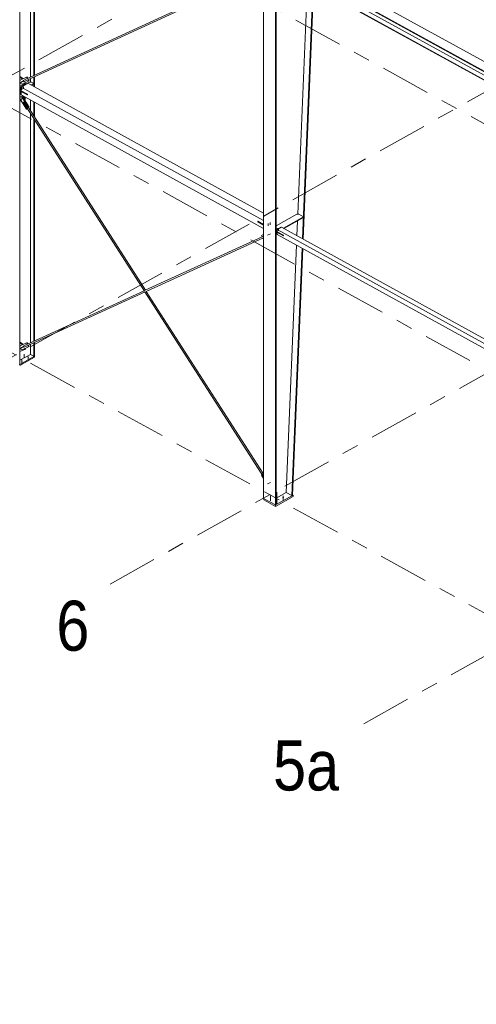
# Model space of a CAD drawing. Header units: millimetres. Extents: x -260 to 160, y -50 to 247.
# Tile 22 of 74: x -165 to -137, y 52 to 111. Entities that reach past the tile are written whole.
import ezdxf

# ---------------------------------------------------------------- set-up
doc = ezdxf.new("R2010")
doc.units = ezdxf.units.MM
for name, pattern in [('XKITLINE00', [0]), ('XKITLINE02', [4, 2, -2]), ('XKITLINE03', [6, 3, -1, 1, -1])]:
    doc.linetypes.add(name, pattern=pattern)
for name, color, linetype, lineweight in [('Element', 2, 'Continuous', 0), ('Spoina', 1, 'Continuous', 0), ('Śruba', 3, 'Continuous', 0)]:
    doc.layers.add(name, color=color, linetype=linetype, lineweight=lineweight)
doc.styles.add('ARIAL', font='ARIAL.TTF')

msp = doc.modelspace()

# ---------------------------------------------------------------- hatches: boundary and pattern name
at = {"layer": 'Śruba'}
for points in [[(-164.485, 107.176), (-164.482, 107.168), (-164.48, 107.159), (-164.48, 107.152), (-164.481, 107.145), (-164.483, 107.139), (-164.486, 107.134), (-164.49, 107.13), (-164.495, 107.129), (-164.501, 107.128), (-164.507, 107.13), (-164.514, 107.133), (-164.52, 107.137), (-164.526, 107.143), (-164.532, 107.15), (-164.537, 107.157), (-164.541, 107.166), (-164.544, 107.174), (-164.545, 107.182), (-164.546, 107.19), (-164.545, 107.197), (-164.543, 107.203), (-164.54, 107.208), (-164.535, 107.211), (-164.53, 107.213), (-164.525, 107.213), (-164.518, 107.212), (-164.512, 107.209), (-164.505, 107.204), (-164.499, 107.199), (-164.494, 107.192), (-164.489, 107.184)], [(-164.485, 106.157), (-164.482, 106.148), (-164.48, 106.14), (-164.48, 106.132), (-164.481, 106.125), (-164.483, 106.119), (-164.486, 106.114), (-164.49, 106.111), (-164.495, 106.109), (-164.501, 106.109), (-164.507, 106.11), (-164.514, 106.113), (-164.52, 106.118), (-164.526, 106.123), (-164.532, 106.13), (-164.537, 106.138), (-164.541, 106.146), (-164.544, 106.154), (-164.545, 106.163), (-164.546, 106.17), (-164.545, 106.178), (-164.543, 106.184), (-164.54, 106.188), (-164.536, 106.192), (-164.53, 106.194), (-164.525, 106.194), (-164.518, 106.192), (-164.512, 106.189), (-164.506, 106.185), (-164.499, 106.179), (-164.494, 106.172), (-164.489, 106.165)], [(-149.209, 98.271), (-149.213, 98.272), (-149.218, 98.274), (-149.221, 98.275), (-149.224, 98.277), (-149.227, 98.28), (-149.228, 98.282), (-149.229, 98.285), (-149.228, 98.288), (-149.227, 98.29), (-149.224, 98.293), (-149.221, 98.295), (-149.218, 98.297), (-149.213, 98.298), (-149.209, 98.299), (-149.204, 98.299), (-149.199, 98.299), (-149.194, 98.298), (-149.19, 98.297), (-149.186, 98.295), (-149.183, 98.293), (-149.181, 98.29), (-149.179, 98.288), (-149.179, 98.285), (-149.179, 98.282), (-149.181, 98.28), (-149.183, 98.277), (-149.186, 98.275), (-149.19, 98.274), (-149.194, 98.272), (-149.199, 98.271), (-149.204, 98.271)], [(-164.485, 91.246), (-164.482, 91.237), (-164.48, 91.229), (-164.48, 91.221), (-164.481, 91.214), (-164.483, 91.208), (-164.486, 91.203), (-164.49, 91.2), (-164.495, 91.198), (-164.501, 91.198), (-164.507, 91.199), (-164.514, 91.202), (-164.52, 91.207), (-164.526, 91.213), (-164.532, 91.219), (-164.537, 91.227), (-164.541, 91.235), (-164.544, 91.244), (-164.545, 91.252), (-164.546, 91.26), (-164.545, 91.267), (-164.543, 91.273), (-164.54, 91.278), (-164.536, 91.281), (-164.53, 91.283), (-164.525, 91.283), (-164.518, 91.282), (-164.512, 91.279), (-164.506, 91.274), (-164.499, 91.268), (-164.494, 91.262), (-164.489, 91.254)], [(-164.494, 90.402), (-164.501, 90.403), (-164.508, 90.405), (-164.514, 90.408), (-164.519, 90.411), (-164.523, 90.415), (-164.525, 90.419), (-164.526, 90.424), (-164.525, 90.428), (-164.523, 90.432), (-164.519, 90.436), (-164.514, 90.439), (-164.508, 90.442), (-164.501, 90.444), (-164.494, 90.445), (-164.486, 90.445), (-164.479, 90.445), (-164.471, 90.444), (-164.464, 90.442), (-164.458, 90.439), (-164.454, 90.436), (-164.45, 90.432), (-164.448, 90.428), (-164.447, 90.424), (-164.448, 90.419), (-164.45, 90.415), (-164.454, 90.411), (-164.458, 90.408), (-164.464, 90.405), (-164.471, 90.403), (-164.479, 90.402), (-164.486, 90.402)], [(-164.117, 90.614), (-164.124, 90.615), (-164.131, 90.617), (-164.137, 90.62), (-164.142, 90.623), (-164.145, 90.627), (-164.148, 90.631), (-164.148, 90.635), (-164.148, 90.639), (-164.145, 90.643), (-164.142, 90.647), (-164.137, 90.65), (-164.131, 90.653), (-164.124, 90.655), (-164.117, 90.656), (-164.109, 90.657), (-164.101, 90.656), (-164.094, 90.655), (-164.087, 90.653), (-164.081, 90.65), (-164.076, 90.647), (-164.073, 90.643), (-164.071, 90.639), (-164.07, 90.635), (-164.071, 90.631), (-164.073, 90.627), (-164.076, 90.623), (-164.081, 90.62), (-164.087, 90.617), (-164.094, 90.615), (-164.101, 90.614), (-164.109, 90.613)], [(-148.839, 82.217), (-148.849, 82.219), (-148.859, 82.222), (-148.868, 82.226), (-148.875, 82.231), (-148.88, 82.236), (-148.883, 82.242), (-148.885, 82.248), (-148.883, 82.255), (-148.88, 82.261), (-148.875, 82.266), (-148.868, 82.271), (-148.859, 82.275), (-148.849, 82.278), (-148.839, 82.28), (-148.827, 82.28), (-148.816, 82.28), (-148.806, 82.278), (-148.796, 82.275), (-148.787, 82.271), (-148.78, 82.266), (-148.775, 82.261), (-148.771, 82.255), (-148.77, 82.248), (-148.771, 82.242), (-148.775, 82.236), (-148.78, 82.231), (-148.787, 82.226), (-148.796, 82.222), (-148.806, 82.219), (-148.816, 82.217), (-148.827, 82.217)], [(-149.216, 82.006), (-149.226, 82.008), (-149.236, 82.011), (-149.245, 82.015), (-149.252, 82.019), (-149.257, 82.025), (-149.261, 82.031), (-149.262, 82.037), (-149.261, 82.043), (-149.257, 82.049), (-149.252, 82.055), (-149.245, 82.059), (-149.236, 82.063), (-149.226, 82.066), (-149.216, 82.068), (-149.205, 82.069), (-149.193, 82.068), (-149.183, 82.066), (-149.173, 82.063), (-149.164, 82.059), (-149.157, 82.055), (-149.152, 82.049), (-149.149, 82.043), (-149.147, 82.037), (-149.149, 82.031), (-149.152, 82.025), (-149.157, 82.019), (-149.164, 82.015), (-149.173, 82.011), (-149.183, 82.008), (-149.193, 82.006), (-149.205, 82.005)]]:
    msp.add_hatch(color=256, dxfattribs=at).paths.add_polyline_path(points, flags=17)

# ---------------------------------------------------------------- linework, layer by layer
at = {"layer": 'Element', "linetype": 'XKITLINE00', "lineweight": 0}
for p, q in [((-164.617, 90.252), (-164.617, 122.458)), ((-163.981, 107.464), (-163.981, 122.251)), ((-163.776, 107.559), (-163.776, 122.137)), ((-163.744, 107.574), (-163.744, 122.12)), ((-149.491, 114.817), (-119.145, 98.105)), ((-149.49, 114.788), (-119.145, 98.076)), ((-148.988, 115.118), (-118.643, 98.405)), ((-149.142, 114.107), (-119.565, 97.817)), ((-149.141, 114.077), (-119.565, 97.789)), ((-148.898, 114.252), (-134.32, 106.223)), ((-164.348, 107.202), (-150.001, 113.798)), ((-164.157, 107.383), (-150.001, 113.893)), ((-147.952, 99.235), (-147.385, 112.896)), ((-147.66, 97.764), (-147.031, 112.915)), ((-147.622, 97.743), (-146.992, 112.894)), ((-150.001, 82.196), (-150.001, 112.218)), ((-149.291, 111.827), (-149.291, 81.805)), ((-149.251, 81.828), (-149.251, 111.85)), ((-164.617, 107.498), (-164.448, 107.405)), ((-164.563, 107.297), (-164.179, 107.474)), ((-164.219, 107.451), (-164.179, 107.474)), ((-164.179, 107.474), (-164.137, 107.395)), ((-163.744, 106.879), (-163.744, 107.479)), ((-164.617, 107.453), (-164.488, 107.382)), ((-164.617, 106.84), (-164.044, 107.161)), ((-164.617, 106.931), (-164.322, 107.066)), ((-164.608, 107.194), (-164.603, 107.275)), ((-164.552, 107.086), (-164.608, 107.194)), ((-164.603, 107.275), (-164.219, 107.451)), ((-164.563, 107.297), (-164.603, 107.275)), ((-164.48, 107.041), (-164.552, 107.086)), ((-164.548, 106.875), (-164.146, 107.1)), ((-164.538, 106.869), (-164.136, 107.095)), ((-164.538, 106.869), (-164.136, 107.095)), ((-164.448, 107.405), (-164.488, 107.382)), ((-164.467, 107.341), (-164.488, 107.382)), ((-164.096, 107.217), (-164.48, 107.041)), ((-164.425, 107.361), (-164.448, 107.405)), ((-164.177, 107.372), (-164.408, 107.266)), ((-164.402, 107.255), (-164.408, 107.266)), ((-164.4, 107.264), (-164.404, 107.244)), ((-164.404, 107.244), (-164.398, 107.223)), ((-164.391, 107.274), (-164.4, 107.264)), ((-164.398, 107.223), (-164.384, 107.206)), ((-164.384, 107.206), (-164.366, 107.198)), ((-164.368, 107.19), (-164.374, 107.202)), ((-164.368, 107.19), (-164.138, 107.296)), ((-164.368, 107.19), (-164.348, 107.202)), ((-164.366, 107.198), (-164.348, 107.202)), ((-164.322, 107.066), (-164.342, 107.104)), ((-164.322, 107.066), (-164.282, 107.089)), ((-164.282, 107.089), (-164.3, 107.123)), ((-164.219, 107.451), (-164.177, 107.372)), ((-164.177, 107.372), (-164.137, 107.395)), ((-164.146, 107.1), (-164.136, 107.095)), ((-164.138, 107.296), (-164.118, 107.308)), ((-164.138, 107.296), (-164.096, 107.217)), ((-164.136, 107.095), (-150.001, 99.31)), ((-164.056, 107.24), (-164.097, 107.317)), ((-164.096, 107.217), (-164.056, 107.24)), ((-164.044, 107.161), (-163.918, 107.162)), ((-163.981, 107.162), (-163.981, 107.37)), ((-163.944, 106.989), (-163.776, 107.083)), ((-163.918, 107.162), (-163.776, 107.083)), ((-163.917, 106.974), (-163.776, 107.054)), ((-163.776, 106.896), (-163.776, 107.465)), ((-163.776, 107.054), (-163.776, 107.083)), ((-164.617, 106.783), (-164.548, 106.821)), ((-164.617, 106.676), (-164.17, 106.43)), ((-164.17, 106.4), (-164.617, 106.646)), ((-164.617, 106.612), (-164.586, 106.629)), ((-164.617, 106.582), (-164.559, 106.615)), ((-164.617, 106.582), (-164.617, 106.612)), ((-164.548, 106.487), (-164.611, 106.586)), ((-164.548, 106.573), (-164.571, 106.608)), ((-164.512, 106.301), (-164.552, 106.279)), ((-164.548, 106.875), (-164.548, 106.652)), ((-164.548, 106.875), (-164.538, 106.869)), ((-164.548, 106.652), (-164.538, 106.647)), ((-164.548, 106.608), (-164.548, 106.4)), ((-164.548, 106.4), (-164.538, 106.394)), ((-164.538, 106.647), (-164.538, 106.869)), ((-164.538, 106.869), (-150.001, 98.863)), ((-164.538, 106.647), (-164.538, 106.869)), ((-164.157, 106.437), (-164.538, 106.647)), ((-164.538, 106.603), (-164.538, 106.394)), ((-164.538, 106.394), (-164.538, 106.603)), ((-164.538, 106.394), (-150.001, 98.388)), ((-164.44, 106.268), (-164.512, 106.301)), ((-164.323, 106.136), (-164.461, 106.352)), ((-164.282, 106.158), (-164.376, 106.305)), ((-164.17, 106.43), (-164.157, 106.437)), ((-164.17, 106.4), (-164.17, 106.43)), ((-164.157, 106.407), (-164.17, 106.4)), ((-164.157, 106.407), (-164.157, 106.437)), ((-164.617, 106.073), (-164.522, 106.021)), ((-164.608, 106.233), (-164.552, 106.279)), ((-164.603, 106.147), (-164.608, 106.233)), ((-164.218, 105.547), (-164.603, 106.147)), ((-164.552, 106.279), (-164.48, 106.246)), ((-164.44, 106.268), (-164.48, 106.246)), ((-164.48, 106.246), (-164.096, 105.647)), ((-164.44, 106.268), (-164.056, 105.669)), ((-164.408, 105.94), (-164.403, 105.944)), ((-164.408, 105.94), (-164.403, 105.943)), ((-164.408, 105.94), (-164.177, 105.581)), ((-164.404, 105.945), (-164.398, 105.951)), ((-157.144, 94.631), (-164.404, 105.945)), ((-164.384, 105.961), (-164.398, 105.951)), ((-164.368, 105.972), (-164.384, 105.961)), ((-164.374, 105.968), (-164.368, 105.973)), ((-164.137, 105.613), (-164.368, 105.973)), ((-164.344, 106.119), (-164.323, 106.136)), ((-164.34, 106.112), (-164.282, 106.158)), ((-164.282, 106.158), (-164.323, 106.136)), ((-163.981, 105.444), (-163.981, 106.087)), ((-163.776, 105.124), (-163.776, 105.974)), ((-163.744, 105.074), (-163.744, 105.957)), ((-164.177, 105.581), (-164.218, 105.547)), ((-164.218, 105.547), (-164.178, 105.57)), ((-164.178, 105.57), (-164.168, 105.578)), ((-164.177, 105.581), (-164.172, 105.584)), ((-164.096, 105.647), (-164.137, 105.613)), ((-164.137, 105.613), (-164.097, 105.636)), ((-157.079, 94.687), (-164.102, 105.633)), ((-164.056, 105.669), (-164.097, 105.636)), ((-164.096, 105.647), (-164.056, 105.669)), ((-163.981, 91.533), (-163.981, 105.286)), ((-163.776, 91.626), (-163.776, 104.966)), ((-163.744, 91.641), (-163.744, 104.916)), ((-149.251, 98.542), (-148.014, 99.235)), ((-148.014, 99.235), (-147.888, 99.235)), ((-147.888, 99.235), (-147.607, 99.08)), ((-150.354, 98.824), (-150.342, 98.831)), ((-150.354, 98.788), (-150.354, 98.824)), ((-150.354, 98.824), (-150.001, 98.63)), ((-150.001, 98.594), (-150.354, 98.788)), ((-150.342, 98.831), (-150.001, 98.644)), ((-148.817, 98.401), (-147.607, 99.08)), ((-148.791, 98.387), (-147.607, 99.05)), ((-148.005, 97.954), (-147.968, 98.848)), ((-147.607, 99.05), (-147.607, 99.08)), ((-149.251, 98.329), (-149.141, 98.39)), ((-149.251, 98.213), (-148.812, 97.972)), ((-148.812, 97.942), (-149.251, 98.184)), ((-149.251, 98.158), (-149.228, 98.171)), ((-149.251, 98.129), (-149.251, 98.158)), ((-149.251, 98.129), (-149.202, 98.156)), ((-149.19, 98.328), (-148.939, 98.468)), ((-149.19, 98.328), (-149.19, 98.194)), ((-149.19, 98.328), (-149.18, 98.322)), ((-149.19, 98.194), (-149.18, 98.188)), ((-149.19, 98.15), (-149.19, 98.031)), ((-149.19, 98.031), (-149.18, 98.025)), ((-148.929, 98.463), (-149.18, 98.322)), ((-149.18, 98.322), (-148.929, 98.463)), ((-149.18, 98.188), (-149.18, 98.322)), ((-149.18, 98.322), (-134.644, 90.316)), ((-149.18, 98.188), (-149.18, 98.322)), ((-148.8, 97.979), (-149.18, 98.188)), ((-149.18, 98.025), (-149.18, 98.145)), ((-149.18, 98.025), (-149.18, 98.145)), ((-134.644, 90.019), (-149.18, 98.025)), ((-149.141, 98.39), (-149.078, 98.391)), ((-148.939, 98.468), (-148.929, 98.463)), ((-134.644, 90.595), (-148.929, 98.463)), ((-157.094, 94.68), (-150.093, 97.879)), ((-157.048, 94.607), (-150.001, 97.827)), ((-150.133, 97.957), (-150.001, 98.017)), ((-150.093, 97.979), (-150.133, 97.957)), ((-150.092, 97.878), (-150.133, 97.957)), ((-150.001, 98.021), (-150.093, 97.979)), ((-150.001, 97.919), (-150.092, 97.878)), ((-150.052, 97.802), (-150.001, 97.825)), ((-150.052, 97.802), (-150.032, 97.813)), ((-150.011, 97.723), (-150.052, 97.802)), ((-150.001, 97.727), (-150.011, 97.723)), ((-148.812, 97.972), (-148.8, 97.979)), ((-148.812, 97.942), (-148.812, 97.972)), ((-148.8, 97.949), (-148.812, 97.942)), ((-148.8, 97.949), (-148.8, 97.979)), ((-148.645, 82.551), (-148.028, 97.391)), ((-148.3, 82.363), (-147.684, 97.201)), ((-148.26, 82.383), (-147.645, 97.18)), ((-164.348, 91.271), (-157.11, 94.578)), ((-164.157, 91.452), (-157.157, 94.651)), ((-150.001, 83.499), (-157.121, 94.594)), ((-150.021, 83.687), (-157.032, 94.614)), ((-164.617, 91.568), (-164.448, 91.474)), ((-164.563, 91.367), (-164.178, 91.543)), ((-164.218, 91.52), (-164.178, 91.543)), ((-164.178, 91.543), (-164.137, 91.463)), ((-163.776, 90.723), (-163.776, 91.532)), ((-163.744, 90.741), (-163.744, 91.547)), ((-164.617, 91.523), (-164.488, 91.452)), ((-164.617, 91.001), (-164.323, 91.136)), ((-164.608, 91.263), (-164.603, 91.344)), ((-164.552, 91.156), (-164.608, 91.263)), ((-164.603, 91.344), (-164.218, 91.52)), ((-164.563, 91.367), (-164.603, 91.344)), ((-164.48, 91.11), (-164.552, 91.156)), ((-164.448, 91.474), (-164.488, 91.452)), ((-164.467, 91.411), (-164.488, 91.452)), ((-164.096, 91.286), (-164.48, 91.11)), ((-164.425, 91.43), (-164.448, 91.474)), ((-164.177, 91.441), (-164.408, 91.336)), ((-164.402, 91.324), (-164.408, 91.336)), ((-164.4, 91.333), (-164.404, 91.313)), ((-164.404, 91.313), (-164.398, 91.292)), ((-164.391, 91.343), (-164.4, 91.333)), ((-164.398, 91.292), (-164.384, 91.275)), ((-164.384, 91.275), (-164.366, 91.268)), ((-164.368, 91.26), (-164.374, 91.271)), ((-164.368, 91.26), (-164.137, 91.365)), ((-164.368, 91.26), (-164.348, 91.271)), ((-164.366, 91.268), (-164.348, 91.271)), ((-164.323, 91.136), (-164.342, 91.173)), ((-164.323, 91.136), (-164.282, 91.158)), ((-164.282, 91.158), (-164.3, 91.193)), ((-164.218, 91.52), (-164.177, 91.441)), ((-164.177, 91.441), (-164.137, 91.463)), ((-164.137, 91.365), (-164.117, 91.376)), ((-164.137, 91.365), (-164.096, 91.286)), ((-164.056, 91.309), (-164.096, 91.386)), ((-164.096, 91.286), (-164.056, 91.309)), ((-163.981, 90.836), (-163.981, 91.439)), ((-164.624, 90.234), (-163.744, 90.727)), ((-164.624, 90.174), (-163.744, 90.668)), ((-164.617, 90.48), (-163.981, 90.836)), ((-163.981, 90.836), (-163.776, 90.723)), ((-163.776, 90.723), (-163.744, 90.741)), ((-163.744, 90.727), (-163.756, 90.734)), ((-163.744, 90.668), (-163.744, 90.727)), ((-164.649, 90.234), (-164.617, 90.252)), ((-150.133, 83.596), (-150.092, 83.63)), ((-150.001, 83.391), (-150.133, 83.596)), ((-150.092, 83.63), (-150.087, 83.632)), ((-150.092, 83.63), (-150.001, 83.489)), ((-150.052, 83.662), (-150.011, 83.695)), ((-150.001, 83.583), (-150.052, 83.662)), ((-150.011, 83.695), (-150.001, 83.7)), ((-150.011, 83.695), (-150.001, 83.681)), ((-150.001, 82.196), (-149.291, 81.805)), ((-149.991, 82.113), (-149.991, 82.191)), ((-149.281, 81.722), (-149.991, 82.113)), ((-149.281, 81.811), (-148.238, 82.396)), ((-148.238, 82.307), (-149.281, 81.722)), ((-149.251, 82.211), (-148.645, 82.551)), ((-148.645, 82.553), (-148.3, 82.363)), ((-148.3, 82.363), (-148.26, 82.383)), ((-148.259, 82.407), (-148.238, 82.396)), ((-148.238, 82.396), (-148.238, 82.307)), ((-149.291, 81.805), (-149.251, 81.828)), ((-149.281, 81.722), (-149.281, 81.811))]:
    msp.add_line(p, q, dxfattribs=at)
at = {"layer": 'Spoina', "linetype": 'XKITLINE03', "lineweight": 0}
for p, q in [((-189.637, 93.825), (-64.926, 163.718)), ((-174.419, 85.443), (-49.708, 155.336)), ((-221.657, 151.412), (36.039, 9.488)), ((-159.201, 77.062), (-34.49, 146.955)), ((-234.857, 144.014), (22.839, 2.09)), ((-143.982, 68.681), (-19.271, 138.574)), ((-248.058, 136.616), (9.638, -5.308))]:
    msp.add_line(p, q, dxfattribs=at)
at = {"layer": 'Śruba', "linetype": 'XKITLINE00', "lineweight": 0}
for p, q in [((-164.554, 107.148), (-164.391, 107.239)), ((-164.554, 106.128), (-164.391, 106.22)), ((-149.204, 98.315), (-149.204, 98.196)), ((-164.554, 91.217), (-164.391, 91.309)), ((-164.486, 90.287), (-164.486, 90.501)), ((-164.109, 90.498), (-164.109, 90.712)), ((-149.205, 81.838), (-149.205, 82.147)), ((-148.827, 82.049), (-148.827, 82.358))]:
    msp.add_line(p, q, dxfattribs=at)
at = {"layer": 'Śruba', "linetype": 'XKITLINE02', "lineweight": 0}
for p, q in [((-164.486, 106.815), (-164.486, 106.696)), ((-164.385, 106.872), (-164.385, 106.753)), ((-149.724, 98.676), (-149.724, 98.542)), ((-149.598, 98.746), (-149.598, 98.613)), ((-149.758, 97.979), (-149.594, 98.071)), ((-149.103, 98.371), (-149.103, 98.252)), ((-164.363, 90.638), (-164.363, 90.852)), ((-149.758, 83.068), (-149.594, 83.16)), ((-149.585, 82.048), (-149.585, 82.356)), ((-149.208, 82.259), (-149.208, 82.568))]:
    msp.add_line(p, q, dxfattribs=at)

# ---------------------------------------------------------------- texts
at = {"layer": 'Spoina', "style": 'ARIAL', "width": 0.85}
for s, p in [('6', (-162.426, 73.062)), ('5a', (-149.433, 64.681))]:
    msp.add_text(s, height=3, dxfattribs=at).set_placement(p)

doc.saveas('drawing.dxf')
